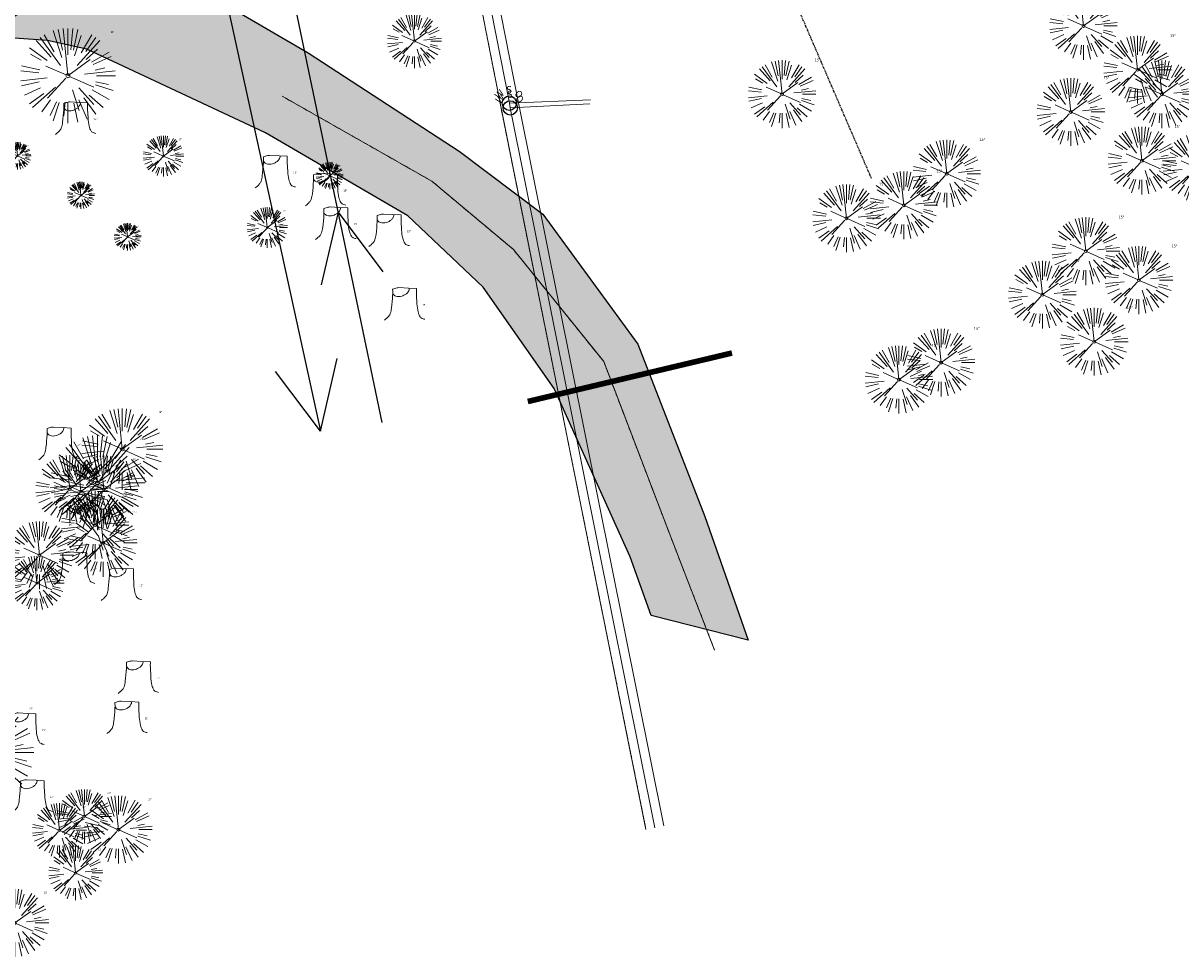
# Model space of a CAD drawing. Header units: feet. Extents: x 1134296 to 1140710, y 647902 to 649877.
# Tile 11 of 57: x 1134719 to 1134975, y 647982 to 648189. Entities that reach past the tile are written whole.
import ezdxf
from ezdxf.enums import TextEntityAlignment as Align
from ezdxf.lldxf.tags import DXFTag

# ---------------------------------------------------------------- set-up
doc = ezdxf.new("R2010")
doc.units = ezdxf.units.FT
doc.header["$MEASUREMENT"] = 0
for name, pattern in [('CENTER2', [1.125, 0.75, -0.125, 0.125, -0.125]), ('DIVIDE2', [0.625, 0.25, -0.125, 0, -0.125, 0, -0.125]), ('PHANTOM2', [1.25, 0.625, -0.125, 0.125, -0.125, 0.125, -0.125])]:
    doc.linetypes.add(name, pattern=pattern)
for name, color, linetype in [('C-PRKG-ASPH', 8, 'Continuous'), ('C-UTIL-WATER-MEP', 7, 'WATER (.5x)'), ('G-XREF', 7, 'Continuous'), ('V-FLOOD-PLAIN', 2, 'DIVIDE2'), ('V-PVMT-ASPH', 111, 'Continuous'), ('V-UTIL-WATR-STRC', 8, 'Continuous')]:
    doc.layers.add(name, color=color, linetype=linetype)
doc.layers.add('V-PVMT-CNTR', color=8, linetype='Continuous', lineweight=5, plot=False)
for name, color, linetype, lineweight in [('V-PVMT-HTCH-ASPH', 8, 'Continuous', 13), ('V-SITE-VEGE', 55, 'Continuous', 18), ('V-SITE-VEGE-TEXT', 8, 'Continuous', 18), ('V-UTIL-STRM-LINE', 8, 'STORM (.5x)', 15), ('V-UTIL-WATR-LINE', 8, 'WATER', 15)]:
    doc.layers.add(name, color=color, linetype=linetype, lineweight=lineweight)
doc.styles.add('SEI-Dim & Leader', font='tahoma.ttf')
doc.styles.get("Standard").update_dxf_attribs({"font": 'arial.ttf'})
tags = doc.linetypes.add('STORM (.5x)', pattern='A,0.75,-0.2,["SD",Standard,S=0.08,R=0,X=-0.1,Y=-0.04],-0.15', length=1.1).pattern_tags.tags
tags[6] = DXFTag(74, 10)
tags = doc.linetypes.add('WATER', pattern='A,1.5,-0.2,["W",Standard,S=0.08,R=0,X=-0.1,Y=-0.04],-0.05', length=1.75).pattern_tags.tags
tags[6] = DXFTag(74, 10)
tags = doc.linetypes.add('WATER (.5x)', pattern='A,0.75,-0.2,["W",Standard,S=0.08,R=0,X=-0.1,Y=-0.04],-0.05', length=1).pattern_tags.tags
tags[6] = DXFTag(74, 10)

# ---------------------------------------------------------------- blocks, each defined once
blk = doc.blocks.new('V-UTIL-WATR-Water Shutoff')
blk.add_circle((0, 0), 0.04)
at = {"style": 'SEI-Dim & Leader'}
for s, rotation, p in [('W', 45, (-0.0414, 0.0352)), ('O', 315, (0.0386, 0.0352))]:
    blk.add_text(s, height=0.04, rotation=rotation, dxfattribs=at).set_placement(p, align=Align.CENTER)
blk.add_text('S', height=0.04, dxfattribs=at).set_placement((-0.0014, 0.0552), align=Align.CENTER)
blk = doc.blocks.new('*U814', base_point=(1134826.363, 648170.821))
at = {"xscale": 39.73102651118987, "yscale": 39.73102651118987, "zscale": 39.73102651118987}
blk.add_blockref('V-UTIL-WATR-Water Shutoff', (1134826.363, 648170.821), dxfattribs=at)
blk = doc.blocks.new('*U815', base_point=(1134826.551, 648169.775))
at = {"xscale": 39.73102651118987, "yscale": 39.73102651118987, "zscale": 39.73102651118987}
blk.add_blockref('V-UTIL-WATR-Water Shutoff', (1134826.551, 648169.775), dxfattribs=at)
blk = doc.blocks.new('V-SITE-VEGE-Coniferious Tree 2')
at = {"color": 0, "linetype": 'ByBlock'}
for p, q in [((-0.057, 0.27), (-0.104, 0.489)), ((0, 0.003), (-0.052, 0.497)), ((0, 0.222), (0, 0.5)), ((0.029, 0.275), (0.052, 0.497)), ((0.057, 0.269), (0.104, 0.489)), ((-0.176, 0.195), (-0.335, 0.372)), ((-0.079, 0.109), (-0.294, 0.405)), ((-0.146, 0.253), (-0.25, 0.433)), ((-0.063, 0.193), (-0.155, 0.476)), ((0.069, 0.211), (0.138, 0.426)), ((0.098, 0.109), (0.335, 0.372)), ((0.139, 0.241), (0.25, 0.433)), ((0.187, 0.257), (0.294, 0.405)), ((-0.22, 0.16), (-0.405, 0.294)), ((0.192, 0.173), (0.312, 0.281)), ((0.249, 0.144), (0.433, 0.25)), ((-0.284, 0.164), (-0.393, 0.227)), ((-0.001, -0.001), (0.235, 0.171)), ((0.266, 0.118), (0.457, 0.203)), ((-0.306, 0.032), (-0.497, 0.052)), ((-0.296, 0.063), (-0.489, 0.104)), ((-0.02, 0.009), (-0.232, 0.103)), ((0.173, 0.018), (0.497, 0.052)), ((0.287, 0.061), (0.388, 0.083)), ((0.302, 0), (0.5, 0)), ((-0.218, -0.023), (-0.497, -0.052)), ((-0.302, -0.064), (-0.489, -0.104)), ((-0.132, -0.119), (-0.372, -0.335)), ((-0.023, -0.026), (-0.214, -0.237)), ((0.018, -0.008), (0.272, -0.121)), ((0.289, -0.094), (0.476, -0.155)), ((0.294, -0.062), (0.427, -0.091)), ((-0.288, -0.128), (-0.457, -0.203)), ((-0.255, -0.185), (-0.405, -0.294)), ((0.048, -0.147), (0.119, -0.367)), ((0.114, -0.127), (0.272, -0.302)), ((0.169, -0.232), (0.294, -0.405)), ((0.225, -0.203), (0.372, -0.335)), ((0.256, -0.148), (0.433, -0.25)), ((-0.184, -0.254), (-0.277, -0.381)), ((-0.121, -0.273), (-0.186, -0.417)), ((-0.091, -0.28), (-0.155, -0.476)), ((-0.03, -0.282), (-0.044, -0.422)), ((0, -0.282), (0, -0.5)), ((0.061, -0.287), (0.104, -0.489)), ((0.113, -0.254), (0.203, -0.457))]:
    blk.add_line(p, q, dxfattribs=at)
blk.add_circle((0, 0), 0.0208)
blk = doc.blocks.new('V-SITE-VEGE-Stump')
for points in [[(-0.1229, -0.0143, 0.052613), (-0.0986, 0.0077, 0.106195), (-0.0905, 0.0219, 0.044862), (-0.0837, 0.0527, 0.020074), (-0.0776, 0.1229, 0.011675), (-0.0773, 0.1364, 0.007866), (-0.0776, 0.1565)], [(-0.0776, 0.1565, -0.027668), (-0.0534, 0.1634, -0.067978), (-0.0432, 0.1643), (0.0086, 0.1616), (0.054, 0.1591)], [(0.0151, 0.1613, -0.082864), (0.0081, 0.142, -0.111324), (-0.0021, 0.1306, -0.039313), (-0.0159, 0.1223, -0.049197), (-0.028, 0.1177, -0.066002), (-0.0447, 0.1155, -0.070187), (-0.0604, 0.1177, -0.114859), (-0.0685, 0.1223, -0.075938), (-0.0773, 0.1332)], [(0.054, 0.1591, 0.004334), (0.0538, 0.1369, 0.008344), (0.054, 0.1254), (0.0561, 0.0762, 0.046252), (0.0624, 0.0317, 0.069625), (0.0733, 0.0038, 0.149725), (0.0794, -0.002, 0.058523), (0.0992, -0.0091)]]:
    blk.add_lwpolyline(points, format="xyb")
blk = doc.blocks.new('*U868', base_point=(1134826.363, 648170.821))
at = {"xscale": 39.73102651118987, "yscale": 39.73102651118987, "zscale": 39.73102651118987}
blk.add_blockref('V-UTIL-WATR-Water Shutoff', (1134826.363, 648170.821), dxfattribs=at)
blk = doc.blocks.new('*U869', base_point=(1134826.551, 648169.775))
at = {"xscale": 39.73102651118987, "yscale": 39.73102651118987, "zscale": 39.73102651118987}
blk.add_blockref('V-UTIL-WATR-Water Shutoff', (1134826.551, 648169.775), dxfattribs=at)
blk = doc.blocks.new('*U920', base_point=(1135283.03, 648555.63))
at = {"layer": 'V-SITE-VEGE', "linetype": 'ByBlock', "insert": (1135290.26, 648562.88), "char_height": 0.6, "attachment_point": 7, "style": 'SEI-Dim & Leader'}
blk.add_mtext('15"', dxfattribs=at)
blk = doc.blocks.new('*U921', base_point=(1135283.03, 648555.63))
blk.add_blockref('*U920', (1135283.03, 648555.63))
blk = doc.blocks.new('*U922', base_point=(1135283.03, 648555.63))
blk.add_blockref('*U921', (1135283.03, 648555.63))
at = {"xscale": 14.99981880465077, "yscale": 14.99981880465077, "zscale": 14.99981880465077}
blk.add_blockref('V-SITE-VEGE-Coniferious Tree 2', (1135283.03, 648555.63), dxfattribs=at)
blk = doc.blocks.new('C_XBASE-PACTOLA_02403811')
at = {"layer": 'V-PVMT-HTCH-ASPH', "transparency": 33554483}
h = blk.add_hatch(dxfattribs=at)
h.set_pattern_fill('DOTS', color=256, scale=30)
h.paths.add_polyline_path([(1134742.08, 648205.35), (1134743, 648204.66), (1134781.82, 648181.92), (1134815.22, 648160.19), (1134833.75, 648146.24), (1134854.82, 648117.46), (1134869.62, 648079.36), (1134879.19, 648052.01), (1134857.77, 648057.45), (1134853.11, 648070.45), (1134836.3, 648107.68), (1134820.56, 648130.07), (1134803.91, 648145.91), (1134772.43, 648164.25), (1134732.88, 648182.77), (1134724.14, 648184.69), (1134709.51, 648185.7)])
at = {"layer": 'V-FLOOD-PLAIN', "flags": 128}
blk.add_lwpolyline([(1134906.52, 648154.14), (1134884.29, 648205.68), (1134869.47, 648266.48), (1134876.03, 648336.54), (1134931.99, 648403.82), (1134980.24, 648427.24), (1135018.36, 648409.39), (1135088.7, 648361.06), (1135089.09, 648360.76)], dxfattribs=at)
at = {"layer": 'V-PVMT-ASPH', "flags": 128}
blk.add_lwpolyline([(1134742.08, 648205.35), (1134743, 648204.66), (1134781.82, 648181.92), (1134815.22, 648160.19), (1134833.75, 648146.24), (1134854.82, 648117.46), (1134869.62, 648079.36), (1134879.19, 648052.01), (1134857.77, 648057.45), (1134853.11, 648070.45), (1134836.3, 648107.68), (1134820.56, 648130.07), (1134803.91, 648145.91), (1134772.43, 648164.25), (1134732.88, 648182.77), (1134724.14, 648184.69), (1134709.51, 648185.7)], close=True, dxfattribs=at)
at = {"layer": 'V-PVMT-CNTR', "lineweight": 5, "flags": 128}
blk.add_lwpolyline([(1134776.11, 648172.36), (1134809.2, 648153.56), (1134827.28, 648138.42), (1134847.24, 648113.65), (1134861.79, 648075.58), (1134871.78, 648049.79)], dxfattribs=at)
at = {"layer": 'V-PVMT-CNTR', "linetype": 'CENTER2', "lineweight": 5, "flags": 128}
blk.add_lwpolyline([(1134776.11, 648172.36), (1134809.2, 648153.56), (1134827.28, 648138.42), (1134847.24, 648113.65), (1134861.79, 648075.58), (1134871.78, 648049.79)], dxfattribs=at)
at = {"layer": 'V-UTIL-STRM-LINE', "const_width": 1.25, "flags": 128}
blk.add_lwpolyline([(1134875.63, 648115.53), (1134830.44, 648104.8)], dxfattribs=at)
at = {"layer": 'V-UTIL-STRM-LINE', "ltscale": 0.75, "const_width": 0.2, "flags": 128}
blk.add_lwpolyline([(1134875.63, 648115.53), (1134830.44, 648104.8)], dxfattribs=at)
at = {"layer": 'V-UTIL-WATR-LINE', "flags": 128}
for points in [[(1134858.56, 648010.49), (1134826.55, 648169.78), (1134826.36, 648170.82), (1134717.16, 648725.14), (1134629.62, 649043.23), (1134625.05, 649060.91), (1134616.07, 649112.68), (1134604.91, 649127.23)], [(1134860.52, 648010.88), (1134828.52, 648170.15), (1134828.33, 648171.19), (1134719.11, 648725.6), (1134719.1, 648725.64)], [(1134826.36, 648170.82), (1134844.31, 648171.57)], [(1134826.55, 648169.78), (1134844.2, 648170.7)]]:
    blk.add_lwpolyline(points, dxfattribs=at)
at = {"layer": 'V-UTIL-WATR-LINE', "ltscale": 0.75, "flags": 128}
blk.add_lwpolyline([(1134856.6, 648010.1), (1134824.59, 648169.4), (1134824.4, 648170.45), (1134715.22, 648724.68), (1134627.69, 649042.71), (1134623.1, 649060.49), (1134614.19, 649111.86), (1134603.32, 649126.01)], dxfattribs=at)
at = {"layer": 'V-UTIL-WATR-LINE', "linetype": 'PHANTOM2', "ltscale": 0.75, "flags": 128}
blk.add_lwpolyline([(1134856.6, 648010.1), (1134824.59, 648169.4), (1134824.4, 648170.45), (1134715.22, 648724.68), (1134627.69, 649042.71), (1134623.1, 649060.49), (1134614.19, 649111.86), (1134603.32, 649126.01)], dxfattribs=at)
at = {"layer": 'V-SITE-VEGE'}
for p in [(1134953.4, 648187.91), (1134965.36, 648178.21), (1134886.71, 648172.8), (1134970.79, 648172.78), (1134950.61, 648168.87), (1134966.35, 648158.09), (1134978.53, 648156.52), (1134923.15, 648155.21), (1134913.64, 648148.22), (1134900.96, 648145.34), (1134953.93, 648138.07), (1134965.68, 648131.66), (1134944.31, 648128.43), (1134955.78, 648118.02), (1134921.89, 648113.4), (1134912.58, 648109.64)]:
    blk.add_blockref('*U922', p, dxfattribs=at)
at = {"layer": 'V-SITE-VEGE', "rotation": 8.537736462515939e-07}
for p, xscale, yscale, zscale in [((1134805.35, 648184.55), 11.99985504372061, 11.99985504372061, 11.99985504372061), ((1134717.52, 648159.17), 5.999927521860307, 5.999927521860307, 5.999927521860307), ((1134786.6, 648154.76), 5.999927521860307, 5.999927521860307, 5.999927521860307), ((1134731.55, 648150.42), 5.999927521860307, 5.999927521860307, 5.999927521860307), ((1134741.89, 648141.24), 5.999927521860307, 5.999927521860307, 5.999927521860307), ((1134731.56, 648084.9), 11.99985504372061, 11.99985504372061, 11.99985504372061), ((1134721.82, 648064.61), 11.99985504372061, 11.99985504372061, 11.99985504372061), ((1134732.33, 648012.98), 11.99985504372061, 11.99985504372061, 11.99985504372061), ((1134726.79, 648009.92), 11.99985504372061, 11.99985504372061, 11.99985504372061), ((1134730.38, 648000.49), 11.99985504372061, 11.99985504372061, 11.99985504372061)]:
    blk.add_blockref('V-SITE-VEGE-Coniferious Tree 2', p, dxfattribs=dict(at, xscale=xscale, yscale=yscale, zscale=zscale))
at = {"layer": 'V-SITE-VEGE'}
for name, p, xscale, yscale, zscale in [('V-SITE-VEGE-Coniferious Tree 2', (1134728.68, 648176.87), 20.99974632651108, 20.99974632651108, 20.99974632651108), ('V-SITE-VEGE-Stump', (1134730.86, 648164.47), 40.31522404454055, 40.31522404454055, 40.31522404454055), ('V-SITE-VEGE-Coniferious Tree 2', (1134749.8, 648159.11), 8.999891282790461, 8.999891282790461, 8.999891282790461), ('V-SITE-VEGE-Stump', (1134775.05, 648152.64), 40.31522404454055, 40.31522404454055, 40.31522404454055), ('V-SITE-VEGE-Stump', (1134786.14, 648148.65), 40.31522404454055, 40.31522404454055, 40.31522404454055), ('V-SITE-VEGE-Coniferious Tree 2', (1134772.79, 648143.28), 8.999891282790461, 8.999891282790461, 8.999891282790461), ('V-SITE-VEGE-Stump', (1134788.44, 648141.22), 40.31522404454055, 40.31522404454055, 40.31522404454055), ('V-SITE-VEGE-Stump', (1134800.24, 648139.66), 40.31522404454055, 40.31522404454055, 40.31522404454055), ('V-SITE-VEGE-Stump', (1134803.66, 648123.37), 40.31522404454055, 40.31522404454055, 40.31522404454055), ('V-SITE-VEGE-Coniferious Tree 2', (1134740.71, 648094.24), 17.99978256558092, 17.99978256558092, 17.99978256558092), ('V-SITE-VEGE-Stump', (1134727.19, 648092.5), 40.31522404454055, 40.31522404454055, 40.31522404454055), ('V-SITE-VEGE-Coniferious Tree 2', (1134735.21, 648086.8), 20.99974632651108, 20.99974632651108, 20.99974632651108), ('V-SITE-VEGE-Coniferious Tree 2', (1134729.06, 648085.4), 14.99981880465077, 14.99981880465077, 14.99981880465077), ('V-SITE-VEGE-Coniferious Tree 2', (1134736.63, 648085.35), 14.99981880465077, 14.99981880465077, 14.99981880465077), ('V-SITE-VEGE-Coniferious Tree 2', (1134734.68, 648077.43), 14.99981880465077, 14.99981880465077, 14.99981880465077), ('V-SITE-VEGE-Coniferious Tree 2', (1134736.5, 648073.52), 14.99981880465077, 14.99981880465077, 14.99981880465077), ('V-SITE-VEGE-Coniferious Tree 2', (1134722.39, 648070.78), 14.99981880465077, 14.99981880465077, 14.99981880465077), ('V-SITE-VEGE-Stump', (1134730.66, 648064.91), 40.31522404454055, 40.31522404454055, 40.31522404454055), ('V-SITE-VEGE-Stump', (1134740.98, 648061.33), 40.31522404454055, 40.31522404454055, 40.31522404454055), ('V-SITE-VEGE-Stump', (1134744.74, 648040.78), 40.31522404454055, 40.31522404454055, 40.31522404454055), ('V-SITE-VEGE-Stump', (1134742.21, 648031.89), 40.31522404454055, 40.31522404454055, 40.31522404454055), ('V-SITE-VEGE-Coniferious Tree 2', (1134710.64, 648027.16), 20.99974632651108, 20.99974632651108, 20.99974632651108), ('V-SITE-VEGE-Stump', (1134719.4, 648029.26), 40.31522404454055, 40.31522404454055, 40.31522404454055), ('V-SITE-VEGE-Stump', (1134721.27, 648014.46), 40.31522404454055, 40.31522404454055, 40.31522404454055), ('V-SITE-VEGE-Coniferious Tree 2', (1134739.83, 648010.06), 14.99981880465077, 14.99981880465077, 14.99981880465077), ('V-SITE-VEGE-Coniferious Tree 2', (1134716.93, 647989.42), 14.99981880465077, 14.99981880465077, 14.99981880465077)]:
    blk.add_blockref(name, p, dxfattribs=dict(at, xscale=xscale, yscale=yscale, zscale=zscale))
at = {"layer": 'V-UTIL-WATR-STRC'}
for name, p in [('*U814', (1134826.36, 648170.82)), ('*U868', (1134826.36, 648170.82)), ('*U815', (1134826.55, 648169.78)), ('*U869', (1134826.55, 648169.78))]:
    blk.add_blockref(name, p, dxfattribs=at)
at = {"layer": 'V-UTIL-WATR-STRC', "xscale": 39.73102651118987, "yscale": 39.73102651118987, "zscale": 39.73102651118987}
for p in [(1134826.36, 648170.82), (1134826.55, 648169.78)]:
    blk.add_blockref('V-UTIL-WATR-Water Shutoff', p, dxfattribs=at)
at = {"layer": 'V-SITE-VEGE-TEXT', "char_height": 0.4, "attachment_point": 7, "style": 'SEI-Dim & Leader'}
for s, insert in [('21"', (1134738.15, 648186.37)), ('18"', (1134734.34, 648167.07)), ('6"', (1134719.51, 648161.17)), ('9"', (1134753.28, 648162.61)), ('6"', (1134788.59, 648156.76)), ('15"', (1134778.53, 648155.24)), ('6"', (1134733.54, 648152.42)), ('15"', (1134789.62, 648151.25)), ('9"', (1134776.27, 648146.78)), ('6"', (1134743.88, 648143.24)), ('15"', (1134791.92, 648143.82)), ('15"', (1134803.71, 648142.26)), ('15"', (1134807.14, 648125.97)), ('18"', (1134748.68, 648102.24)), ('15"', (1134730.66, 648095.1)), ('21"', (1134744.68, 648096.3)), ('15"', (1134735.54, 648091.9)), ('15"', (1134743.11, 648091.85)), ('12"', (1134736.55, 648089.9)), ('15"', (1134741.16, 648083.93)), ('15"', (1134742.98, 648080.02)), ('15"', (1134728.87, 648077.28)), ('12"', (1134726.81, 648069.61)), ('12"', (1134734.14, 648067.51)), ('12"', (1134744.46, 648063.93)), ('15"', (1134748.22, 648043.38)), ('21"', (1134720.11, 648036.66)), ('15"', (1134745.69, 648034.49)), ('15"', (1134722.87, 648031.86)), ('15"', (1134724.75, 648017.06)), ('12"', (1134737.31, 648017.98)), ('12"', (1134731.77, 648014.92)), ('15"', (1134746.31, 648016.56)), ('12"', (1134735.36, 648005.49)), ('15"', (1134723.41, 647995.92))]:
    blk.add_mtext(s, dxfattribs=dict(at, insert=insert))
blk = doc.blocks.new('C_PBASE-PACTOLA_02403811')
at = {"layer": 'C-UTIL-WATER-MEP', "flags": 128}
for points in [[(1134798.21, 648100.15), (1134772.37, 648223.95)], [(1134784.62, 648098.27), (1134757.62, 648221.86)], [(1134788.49, 648146.7), (1134784.75, 648130.63)], [(1134788.49, 648146.7), (1134798.35, 648133.46)], [(1134784.57, 648098.26), (1134788.22, 648114.35)], [(1134784.57, 648098.26), (1134774.64, 648111.44)]]:
    blk.add_lwpolyline(points, dxfattribs=at)
blk = doc.blocks.new('C_PHTCH-PACTOLA_02403811')
at = {"layer": 'C-PRKG-ASPH'}
h = blk.add_hatch(dxfattribs=at)
h.set_pattern_fill('ANSI31', color=256, scale=10, angle=70)
edge = h.paths.add_edge_path(flags=16)
edge.add_arc((1135093.57, 648760.36), 542, 143.5704, 153.2664, ccw=False)
edge.add_arc((1135093.57, 648760.36), 542, 133.8743, 143.5704, ccw=False)
edge.add_line((1134717.92, 649151.06), (1134791.74, 649222.04))
edge.add_arc((1134924.81, 649083.64), 192, 124.3358, 133.8743, ccw=False)
edge.add_line((1134816.52, 649242.18), (1134837.54, 649256.54))
edge.add_arc((1134886.61, 649184.7), 87, 64.8666, 124.3358, ccw=False)
edge.add_line((1134923.57, 649263.47), (1134945.86, 649253.01))
edge.add_arc((1134736.9, 648807.59), 492, 56.4591, 64.8666, ccw=False)
edge.add_line((1135008.74, 649217.67), (1135070.9, 649176.46))
edge.add_arc((1135036.64, 649124.78), 62, -10.868, 56.4591, ccw=False)
edge.add_line((1135097.53, 649113.09), (1135091.83, 649083.4))
edge.add_arc((1135001.48, 649100.74), 92, 337.8486, 349.132, ccw=False)
edge.add_line((1135086.69, 649066.05), (1135029.44, 648925.41))
edge.add_arc((1134573.75, 649110.92), 492, 335.736, 337.8486, ccw=False)
edge.add_line((1135022.29, 648908.74), (1134970.11, 648792.98))
edge.add_line((1134970.11, 648792.98), (1134955.07, 648759.62))
edge.add_arc((1134506.53, 648961.81), 492, 331.3466, 335.736, ccw=False)
edge.add_line((1134938.28, 648725.89), (1134902.77, 648660.9))
edge.add_arc((1134778.16, 648728.99), 142, 305.9573, 331.3466, ccw=False)
edge.add_line((1134861.54, 648614.05), (1134757.48, 648538.57))
edge.add_arc((1134835.58, 648430.91), 133, 125.9573, 166.4172)
edge.add_arc((1134672.28, 648470.36), 35, 244.1086, 346.4172, ccw=False)
edge.add_arc((1134691.46, 648509.91), 78.96, 214.9055, 244.1168, ccw=False)
edge.add_line((1134626.71, 648464.73), (1134623.06, 648469.96))
edge.add_arc((1134821.51, 648608.47), 242, 191.1168, 214.9138, ccw=False)
edge.add_line((1134584.05, 648561.81), (1134566.4, 648651.59))
edge.add_arc((1135049.17, 648746.46), 492, 187.9519, 191.1168, ccw=False)
edge.add_line((1134561.9, 648678.39), (1134552.83, 648743.38))
edge.add_arc((1134842.02, 648783.77), 292, 166.3961, 187.9519, ccw=False)
edge.add_line((1134558.21, 648852.45), (1134566.77, 648887.84))
edge.add_arc((1135093.57, 648760.36), 542, 158.0478, 166.3961, ccw=False)
edge.add_arc((1135093.57, 648760.36), 542, 153.2664, 158.0478, ccw=False)
edge = h.paths.add_edge_path()
edge.add_line((1134664.93, 648091.02), (1134641.75, 648097.24))
edge.add_arc((1135131.44, 647965.88), 507, 154.1155, 164.9841, ccw=False)
edge.add_arc((1135131.44, 647965.88), 507, 153.4315, 154.1155, ccw=False)
edge.add_arc((1134241.51, 648410.91), 488, 333.4315, 338.6384)
edge.add_line((1134695.99, 648233.15), (1134704.11, 648253.93))
edge.add_arc((1134529.03, 648322.41), 188, 338.6384, 377.1955)
edge.add_arc((1134651.31, 648360.25), 60, 17.1955, 74.9727)
edge.add_line((1134666.86, 648418.2), (1134661.5, 648419.81))
edge.add_arc((1134691.49, 648509.95), 95, 223.9419, 251.5981, ccw=False)
edge.add_arc((1134691.54, 648509.98), 95.06, 214.9166, 223.9393, ccw=False)
edge.add_line((1134613.59, 648455.57), (1134609.94, 648460.8))
edge.add_arc((1134821.51, 648608.47), 258, 191.1168, 214.9138, ccw=False)
edge.add_line((1134568.35, 648558.72), (1134550.7, 648648.51))
edge.add_arc((1135049.17, 648746.46), 508, 187.9519, 191.1168, ccw=False)
edge.add_line((1134546.06, 648676.18), (1134536.98, 648741.16))
edge.add_arc((1134842.02, 648783.77), 308, 166.3961, 187.9519, ccw=False)
edge.add_line((1134542.66, 648856.22), (1134551.22, 648891.6))
edge.add_arc((1135093.57, 648760.36), 558, 163.9213, 166.3961, ccw=False)
edge.add_arc((1134538.18, 648920.44), 20, 343.9213, 402.7699)
edge.add_line((1134552.86, 648934.02), (1134533.45, 648955.01))
edge.add_arc((1135093.57, 648760.36), 592.98, 146.01874, 160.8371, ccw=False)
edge.add_line((1134601.86, 649091.79), (1134616.58, 649064.03))
edge.add_arc((1134621, 649066.38), 5, 207.9516, 327.0741)
edge.add_arc((1135093.57, 648760.36), 558, 133.8743, 147.0741, ccw=False)
edge.add_line((1134706.83, 649162.6), (1134780.65, 649233.58))
edge.add_arc((1134924.81, 649083.64), 208, 124.3358, 133.8743, ccw=False)
edge.add_line((1134807.49, 649255.39), (1134828.52, 649269.75))
edge.add_arc((1134886.61, 649184.7), 103, 64.8666, 124.3358, ccw=False)
edge.add_line((1134930.36, 649277.95), (1134952.66, 649267.49))
edge.add_arc((1134736.9, 648807.59), 508, 56.4591, 64.8666, ccw=False)
edge.add_line((1135017.58, 649231), (1135079.74, 649189.8))
edge.add_arc((1135036.64, 649124.78), 78, -10.868, 56.4591, ccw=False)
edge.add_line((1135113.25, 649110.08), (1135107.54, 649080.38))
edge.add_arc((1135001.48, 649100.74), 108, 337.8486, 349.132, ccw=False)
edge.add_line((1135101.51, 649060.02), (1135044.25, 648919.38))
edge.add_arc((1134573.75, 649110.92), 508, 335.736, 337.8486, ccw=False)
edge.add_line((1135036.87, 648902.16), (1134969.66, 648753.05))
edge.add_arc((1134506.53, 648961.81), 508, 331.3466, 335.736, ccw=False)
edge.add_line((1134952.32, 648718.22), (1134916.81, 648653.23))
edge.add_arc((1134778.16, 648728.99), 158, 305.9573, 331.3466, ccw=False)
edge.add_line((1134870.94, 648601.1), (1134766.88, 648525.62))
edge.add_arc((1134835.58, 648430.91), 117, 125.9573, 162.2649)
edge.add_arc((1134752.71, 648457.41), 30, 162.2649, 196.8024)
edge.add_arc((1134835.58, 648430.91), 113, 170.9217, 197.5477)
edge.add_line((1134727.84, 648396.84), (1134731.16, 648386.32))
edge.add_arc((1134529.03, 648322.41), 212, 11.3401, 17.5477, ccw=False)
edge.add_arc((1134529.06, 648322.4), 211.97, -20.6491, 11.3422, ccw=False)
edge.add_arc((1134759.87, 648235.31), 34.72, 159.1872, 239.4136)
edge.add_line((1134742.2, 648205.42), (1134709.51, 648185.7))
edge.add_line((1134709.51, 648185.7), (1134699, 648181.01))
edge.add_arc((1135131.44, 647965.88), 483, 153.5512, 164.9841)

msp = doc.modelspace()

# ---------------------------------------------------------------- block references
at = {"layer": 'G-XREF'}
for name in ['C_PBASE-PACTOLA_02403811', 'C_XBASE-PACTOLA_02403811', 'C_PHTCH-PACTOLA_02403811']:
    msp.add_blockref(name, (0, 0), dxfattribs=at)

doc.saveas('drawing.dxf')
